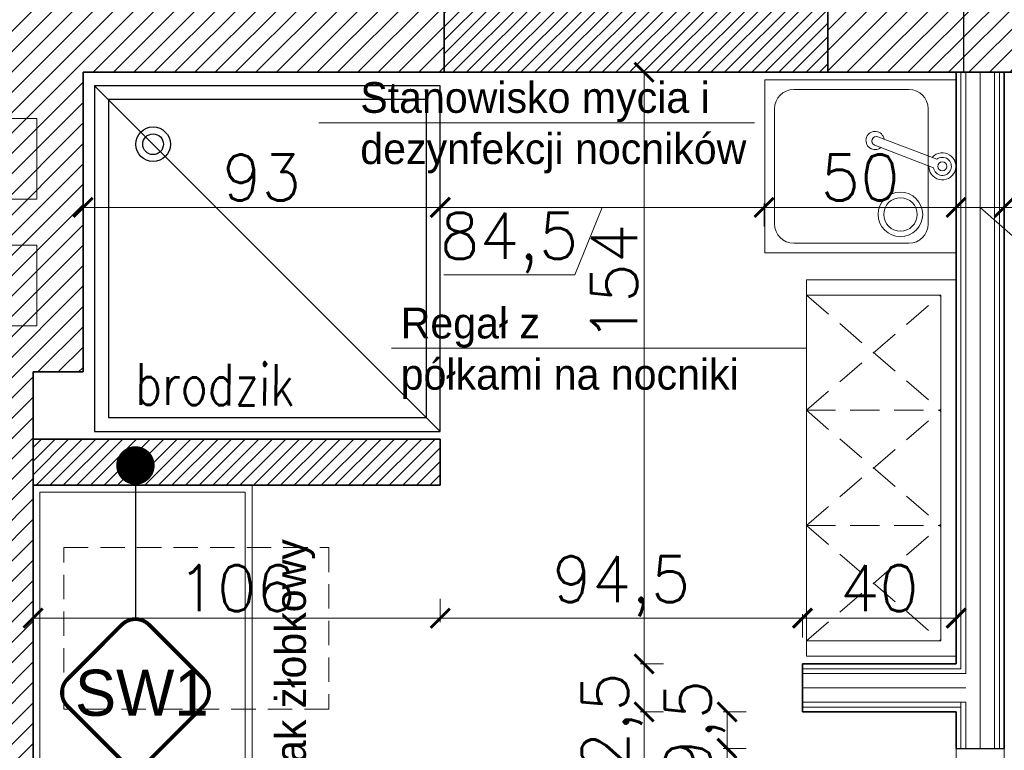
# Model space of a CAD drawing. Header units: millimetres. Extents: x -587 to 358276, y -26688 to 221215.
# Tile 117 of 256: x 10526 to 10782, y 10189 to 10379. Entities that reach past the tile are written whole.
import ezdxf
from ezdxf.lldxf.tags import DXFTag

# ---------------------------------------------------------------- set-up
doc = ezdxf.new("R2010")
doc.units = ezdxf.units.MM
doc.header["$MEASUREMENT"] = 0
doc.linetypes.add('DASHED', pattern=[19.05, 12.7, -6.35])
doc.linetypes.add('DASHED2', pattern=[9.525, 6.35, -3.175])
for name, color, linetype, lineweight in [('A_istniejące ściany', 7, 'Continuous', 35), ('A_l.przerywana', 250, 'ICAD_ISO03W100', 9), ('A_l.wypełnien', 250, 'Continuous', 9), ('A_projektowane sciany', 5, 'Continuous', 35), ('A_wyposażenie', 7, 'Continuous', 9), ('l. przekrojowa', 1, 'Continuous', 30), ('l.przerywana', 104, 'ICAD_ISO03W100', 5), ('l.wypełnien', 253, 'Continuous', 5), ('mebelki', 214, 'Continuous', 9), ('Nowe_820-G Rysunki Obrazki_Nr_pióra__1', 7, 'Continuous', 13), ('Nowe_820-G Rysunki Obrazki_Nr_pióra__23', 7, 'Continuous', 15), ('wymiarowanie', 176, 'Continuous', 9)]:
    doc.layers.add(name, color=color, linetype=linetype, lineweight=lineweight)
doc.layers.add('D-opis-elewacja', color=104, linetype='Continuous')
doc.layers.add('D-opis-elewacje', color=104, linetype='Continuous')
doc.styles.add('1-50', font='simplex.shx', dxfattribs={"width": 0.8, "height": 12})
doc.styles.add('ROMANS', font='romans')
doc.styles.add('styl2', font='simplex.shx')
doc.linetypes.add('BATTING', pattern='A,0.00254,-2.54,[134,ltypeshp.shx,S=2.54,R=0,X=-2.54,Y=0],-5.08,[134,ltypeshp.shx,S=2.54,R=180,X=2.54,Y=0],-2.54', length=10.16254)
tags = doc.linetypes.add('ICAD_ISO03W100', pattern=[30, 12, -18]).pattern_tags.tags
tags[6:7] = [DXFTag(74, 4), DXFTag(75, 0), DXFTag(340, '0'), DXFTag(46, 1.0), DXFTag(50, 0.0), DXFTag(44, 0.0), DXFTag(45, 0.0)]
tags[4:5] = [DXFTag(74, 4), DXFTag(75, 0), DXFTag(340, '0'), DXFTag(46, 1.0), DXFTag(50, 0.0), DXFTag(44, 0.0), DXFTag(45, 0.0)]
doc.dimstyles.new('Skala 1-50', dxfattribs={"dimtxt": 12, "dimasz": 5, "dimexe": 1, "dimexo": 1, "dimgap": 1.5, "dimtad": 1, "dimdec": 1, "dimrnd": 0.5, "dimtxsty": 'styl2', "dimblk": 'ARCHTICK', "dimcen": 5, "dimadec": 0, "dimazin": 0, "dimtfac": 1, "dimtdec": 1, "dimtmove": 1, "dimatfit": 3, "dimldrblk": 'ARCHTICK', "dimfxl": 5, "dimfxlon": 1, "dimlwd": -1, "dimlwe": -1, "dimarcsym": 0})
pattern_1 = [(45, (0, 6.0705), (-2.6516504, 2.6516504), [])]

# ---------------------------------------------------------------- blocks, each defined once
blk = doc.blocks.new('_ArchTick')
at = {"color": 0, "linetype": 'ByBlock', "const_width": 0.15}
blk.add_lwpolyline([(-0.5, -0.5), (0.5, 0.5)], dxfattribs=at)
blk = doc.blocks.new('*D3546')
at = {"layer": 'Defpoints', "color": 0}
for p in [(10529.35, 10258.91), (10635.35, 10258.91), (10635.35, 10223.31)]:
    blk.add_point(p, dxfattribs=at)
at = {"layer": 'wymiarowanie', "color": 0}
for p, q in [((10529.35, 10228.31), (10529.35, 10222.31)), ((10635.35, 10228.31), (10635.35, 10222.31)), ((10529.35, 10223.31), (10635.35, 10223.31))]:
    blk.add_line(p, q, dxfattribs=at)
at = {"layer": 'wymiarowanie', "color": 0, "xscale": 5, "yscale": 5, "zscale": 5, "rotation": 180}
blk.add_blockref('_ArchTick', (10529.35, 10223.31), dxfattribs=at)
at = {"layer": 'wymiarowanie', "color": 0, "xscale": 5, "yscale": 5, "zscale": 5}
blk.add_blockref('_ArchTick', (10635.35, 10223.31), dxfattribs=at)
at = {"layer": 'wymiarowanie', "color": 0, "insert": (10582.35, 10231.11), "char_height": 12, "attachment_point": 5, "style": 'styl2'}
blk.add_mtext('106', dxfattribs=at)
blk = doc.blocks.new('*D3547')
at = {"layer": 'Defpoints', "color": 0}
for p in [(10635.35, 10258.91), (10729.66, 10223.31), (10729.66, 10211.41)]:
    blk.add_point(p, dxfattribs=at)
at = {"layer": 'wymiarowanie', "color": 0}
for p, q in [((10635.35, 10228.31), (10635.35, 10222.31)), ((10635.35, 10223.31), (10729.66, 10223.31)), ((10729.66, 10218.31), (10729.66, 10224.31))]:
    blk.add_line(p, q, dxfattribs=at)
at = {"layer": 'wymiarowanie', "color": 0, "xscale": 5, "yscale": 5, "zscale": 5, "rotation": 180}
blk.add_blockref('_ArchTick', (10635.35, 10223.31), dxfattribs=at)
at = {"layer": 'wymiarowanie', "color": 0, "xscale": 5, "yscale": 5, "zscale": 5}
blk.add_blockref('_ArchTick', (10729.66, 10223.31), dxfattribs=at)
at = {"layer": 'wymiarowanie', "color": 0, "insert": (10682.51, 10231.66), "char_height": 12, "attachment_point": 5, "style": 'styl2'}
blk.add_mtext('94,5', dxfattribs=at)
blk = doc.blocks.new('*D3548')
at = {"layer": 'Defpoints', "color": 0}
for p in [(10769.66, 10253.41), (10769.66, 10223.31), (10729.66, 10211.41)]:
    blk.add_point(p, dxfattribs=at)
at = {"layer": 'wymiarowanie', "color": 0}
for p, q in [((10769.66, 10228.31), (10769.66, 10222.31)), ((10729.66, 10218.31), (10729.66, 10224.31)), ((10729.66, 10223.31), (10769.66, 10223.31))]:
    blk.add_line(p, q, dxfattribs=at)
at = {"layer": 'wymiarowanie', "color": 0, "xscale": 5, "yscale": 5, "zscale": 5, "rotation": 180}
blk.add_blockref('_ArchTick', (10729.66, 10223.31), dxfattribs=at)
at = {"layer": 'wymiarowanie', "color": 0, "xscale": 5, "yscale": 5, "zscale": 5}
blk.add_blockref('_ArchTick', (10769.66, 10223.31), dxfattribs=at)
at = {"layer": 'wymiarowanie', "color": 0, "insert": (10749.66, 10231.11), "char_height": 12, "attachment_point": 5, "style": 'styl2'}
blk.add_mtext('40', dxfattribs=at)
blk = doc.blocks.new('*D3733')
at = {"layer": 'Defpoints', "color": 0}
for p in [(10698.59, 10365.41), (10688.43, 10211.41), (10693.43, 10211.41)]:
    blk.add_point(p, dxfattribs=at)
at = {"layer": 'wymiarowanie', "color": 0}
for p, q in [((10693.43, 10365.41), (10687.43, 10365.41)), ((10688.43, 10365.41), (10688.43, 10211.41)), ((10692.43, 10211.41), (10687.43, 10211.41))]:
    blk.add_line(p, q, dxfattribs=at)
at = {"layer": 'wymiarowanie', "color": 0, "xscale": 5, "yscale": 5, "zscale": 5}
for p, rotation in [((10688.43, 10365.41), 90), ((10688.43, 10211.41), 270)]:
    blk.add_blockref('_ArchTick', p, dxfattribs=dict(at, rotation=rotation))
at = {"layer": 'wymiarowanie', "color": 0, "insert": (10680.63, 10310.51), "char_height": 12, "attachment_point": 5, "rotation": 90, "style": 'styl2'}
blk.add_mtext('154', dxfattribs=at)
blk = doc.blocks.new('*D3734')
at = {"layer": 'Defpoints', "color": 0}
for p in [(10700.46, 10211.41), (10688.43, 10198.91), (10719.66, 10198.91)]:
    blk.add_point(p, dxfattribs=at)
at = {"layer": 'wymiarowanie', "color": 0}
for p, q in [((10693.43, 10211.41), (10687.43, 10211.41)), ((10688.43, 10211.41), (10688.43, 10198.91)), ((10693.43, 10198.91), (10687.43, 10198.91))]:
    blk.add_line(p, q, dxfattribs=at)
at = {"layer": 'wymiarowanie', "color": 0, "xscale": 5, "yscale": 5, "zscale": 5}
for p, rotation in [((10688.43, 10211.41), 90), ((10688.43, 10198.91), -90.00000000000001)]:
    blk.add_blockref('_ArchTick', p, dxfattribs=dict(at, rotation=rotation))
at = {"layer": 'wymiarowanie', "color": 0, "insert": (10680.08, 10191.2), "char_height": 12, "attachment_point": 5, "rotation": 90, "style": 'styl2'}
blk.add_mtext('12,5', dxfattribs=at)
blk = doc.blocks.new('*D3735')
at = {"layer": 'Defpoints', "color": 0}
for p in [(10715.01, 10198.91), (10688.43, 9926.33), (10711.03, 9926.33)]:
    blk.add_point(p, dxfattribs=at)
at = {"layer": 'wymiarowanie', "color": 0}
for p, q in [((10693.43, 10198.91), (10687.43, 10198.91)), ((10688.43, 10198.91), (10688.43, 9926.33)), ((10693.43, 9926.33), (10687.43, 9926.33))]:
    blk.add_line(p, q, dxfattribs=at)
at = {"layer": 'wymiarowanie', "color": 0, "xscale": 5, "yscale": 5, "zscale": 5}
for p, rotation in [((10688.43, 10198.91), 90), ((10688.43, 9926.33), 270)]:
    blk.add_blockref('_ArchTick', p, dxfattribs=dict(at, rotation=rotation))
at = {"layer": 'wymiarowanie', "color": 0, "insert": (10680.08, 10034.1), "char_height": 12, "attachment_point": 5, "rotation": 90, "style": 'styl2'}
blk.add_mtext('272,5', dxfattribs=at)
blk = doc.blocks.new('*D3952')
at = {"layer": 'Defpoints', "color": 0}
for p in [(10542.35, 10365.41), (10635.35, 10361.91), (10635.35, 10330.22)]:
    blk.add_point(p, dxfattribs=at)
at = {"layer": 'wymiarowanie', "color": 0}
for p, q in [((10542.35, 10335.22), (10542.35, 10329.22)), ((10635.35, 10335.22), (10635.35, 10329.22)), ((10542.35, 10330.22), (10635.35, 10330.22))]:
    blk.add_line(p, q, dxfattribs=at)
at = {"layer": 'wymiarowanie', "color": 0, "xscale": 5, "yscale": 5, "zscale": 5, "rotation": 180}
blk.add_blockref('_ArchTick', (10542.35, 10330.22), dxfattribs=at)
at = {"layer": 'wymiarowanie', "color": 0, "xscale": 5, "yscale": 5, "zscale": 5}
blk.add_blockref('_ArchTick', (10635.35, 10330.22), dxfattribs=at)
at = {"layer": 'wymiarowanie', "color": 0, "insert": (10588.85, 10338.02), "char_height": 12, "attachment_point": 5, "style": 'styl2'}
blk.add_mtext('93', dxfattribs=at)
blk = doc.blocks.new('*D3953')
at = {"layer": 'Defpoints', "color": 0}
for p in [(10635.35, 10361.91), (10719.66, 10330.22), (10719.66, 10270.41)]:
    blk.add_point(p, dxfattribs=at)
at = {"layer": 'wymiarowanie', "color": 0}
for p, q in [((10635.35, 10335.22), (10635.35, 10329.22)), ((10635.35, 10330.22), (10719.66, 10330.22)), ((10670.35, 10312.64), (10677.51, 10330.22)), ((10719.66, 10325.22), (10719.66, 10331.22)), ((10636.25, 10312.64), (10670.35, 10312.64))]:
    blk.add_line(p, q, dxfattribs=at)
at = {"layer": 'wymiarowanie', "color": 0, "xscale": 5, "yscale": 5, "zscale": 5, "rotation": 180}
blk.add_blockref('_ArchTick', (10635.35, 10330.22), dxfattribs=at)
at = {"layer": 'wymiarowanie', "color": 0, "xscale": 5, "yscale": 5, "zscale": 5}
blk.add_blockref('_ArchTick', (10719.66, 10330.22), dxfattribs=at)
at = {"layer": 'wymiarowanie', "color": 0, "insert": (10653.3, 10320.99), "char_height": 12, "attachment_point": 5, "style": 'styl2'}
blk.add_mtext('84,5', dxfattribs=at)
blk = doc.blocks.new('*D3954')
at = {"layer": 'Defpoints', "color": 0}
for p in [(10769.66, 10330.22), (10719.66, 10270.41), (10769.66, 10270.41)]:
    blk.add_point(p, dxfattribs=at)
at = {"layer": 'wymiarowanie', "color": 0}
for p, q in [((10719.66, 10325.22), (10719.66, 10331.22)), ((10719.66, 10330.22), (10769.66, 10330.22)), ((10769.66, 10325.22), (10769.66, 10331.22))]:
    blk.add_line(p, q, dxfattribs=at)
at = {"layer": 'wymiarowanie', "color": 0, "xscale": 5, "yscale": 5, "zscale": 5, "rotation": 180}
blk.add_blockref('_ArchTick', (10719.66, 10330.22), dxfattribs=at)
at = {"layer": 'wymiarowanie', "color": 0, "xscale": 5, "yscale": 5, "zscale": 5}
blk.add_blockref('_ArchTick', (10769.66, 10330.22), dxfattribs=at)
at = {"layer": 'wymiarowanie', "color": 0, "insert": (10744.66, 10338.02), "char_height": 12, "attachment_point": 5, "style": 'styl2'}
blk.add_mtext('50', dxfattribs=at)
blk = doc.blocks.new('*D3955')
at = {"layer": 'Defpoints', "color": 0}
for p in [(10782.16, 10330.22), (10782.16, 10298.49), (10769.66, 10270.41)]:
    blk.add_point(p, dxfattribs=at)
at = {"layer": 'wymiarowanie', "color": 0}
for p, q in [((10769.66, 10325.22), (10769.66, 10331.22)), ((10769.66, 10330.22), (10782.16, 10330.22)), ((10794.74, 10313.62), (10775.91, 10330.22)), ((10782.16, 10325.22), (10782.16, 10331.22)), ((10827.04, 10313.62), (10794.74, 10313.62))]:
    blk.add_line(p, q, dxfattribs=at)
at = {"layer": 'wymiarowanie', "color": 0, "xscale": 5, "yscale": 5, "zscale": 5, "rotation": 180}
blk.add_blockref('_ArchTick', (10769.66, 10330.22), dxfattribs=at)
at = {"layer": 'wymiarowanie', "color": 0, "xscale": 5, "yscale": 5, "zscale": 5}
blk.add_blockref('_ArchTick', (10782.16, 10330.22), dxfattribs=at)
at = {"layer": 'wymiarowanie', "color": 0, "insert": (10810.89, 10321.97), "char_height": 12, "attachment_point": 5, "style": 'styl2'}
blk.add_mtext('12,5', dxfattribs=at)
blk = doc.blocks.new('*D3956')
at = {"layer": 'Defpoints', "color": 0}
for p in [(10791.66, 10365.41), (10791.66, 10330.22), (10782.16, 10298.49)]:
    blk.add_point(p, dxfattribs=at)
at = {"layer": 'wymiarowanie', "color": 0}
for p, q in [((10791.66, 10335.22), (10791.66, 10329.22)), ((10782.16, 10325.22), (10782.16, 10331.22)), ((10782.16, 10330.22), (10791.66, 10330.22)), ((10791.66, 10330.22), (10821.46, 10330.22))]:
    blk.add_line(p, q, dxfattribs=at)
at = {"layer": 'wymiarowanie', "color": 0, "xscale": 5, "yscale": 5, "zscale": 5, "rotation": 180}
blk.add_blockref('_ArchTick', (10782.16, 10330.22), dxfattribs=at)
at = {"layer": 'wymiarowanie', "color": 0, "xscale": 5, "yscale": 5, "zscale": 5}
blk.add_blockref('_ArchTick', (10791.66, 10330.22), dxfattribs=at)
at = {"layer": 'wymiarowanie', "color": 0, "insert": (10809.16, 10338.57), "char_height": 12, "attachment_point": 5, "style": 'styl2'}
blk.add_mtext('9,5', dxfattribs=at)
blk = doc.blocks.new('*D4084')
at = {"layer": 'Defpoints', "color": 0}
for p in [(10769.66, 10198.91), (10710.01, 10189.41), (10769.66, 10189.41)]:
    blk.add_point(p, dxfattribs=at)
at = {"layer": 'wymiarowanie', "color": 0}
for p, q in [((10715.01, 10198.91), (10709.01, 10198.91)), ((10710.01, 10198.91), (10710.01, 10189.41)), ((10715.01, 10189.41), (10709.01, 10189.41))]:
    blk.add_line(p, q, dxfattribs=at)
at = {"layer": 'wymiarowanie', "color": 0, "xscale": 5, "yscale": 5, "zscale": 5}
for p, rotation in [((10710.01, 10198.91), 90), ((10710.01, 10189.41), -90.00000000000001)]:
    blk.add_blockref('_ArchTick', p, dxfattribs=dict(at, rotation=rotation))
at = {"layer": 'wymiarowanie', "color": 0, "insert": (10701.65, 10194.41), "char_height": 12, "attachment_point": 5, "rotation": 90, "style": 'styl2'}
blk.add_mtext('9,5', dxfattribs=at)
blk = doc.blocks.new('*D4085')
at = {"layer": 'Defpoints', "color": 0}
for p in [(10769.66, 10189.41), (10710.01, 10087.41), (10769.66, 10087.41)]:
    blk.add_point(p, dxfattribs=at)
at = {"layer": 'wymiarowanie', "color": 0}
for p, q in [((10715.01, 10189.41), (10709.01, 10189.41)), ((10710.01, 10189.41), (10710.01, 10087.41)), ((10715.01, 10087.41), (10709.01, 10087.41))]:
    blk.add_line(p, q, dxfattribs=at)
at = {"layer": 'wymiarowanie', "color": 0, "xscale": 5, "yscale": 5, "zscale": 5}
for p, rotation in [((10710.01, 10189.41), 90), ((10710.01, 10087.41), -90.00000000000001)]:
    blk.add_blockref('_ArchTick', p, dxfattribs=dict(at, rotation=rotation))
at = {"layer": 'wymiarowanie', "color": 0, "insert": (10702.2, 10138.41), "char_height": 12, "attachment_point": 5, "rotation": 90, "style": 'styl2'}
blk.add_mtext('102', dxfattribs=at)
blk = doc.blocks.new('*D4090')
at = {"layer": 'Defpoints', "color": 0}
for p in [(10756.11, 10189.41), (10814.13, 10189.41), (10756.11, 10087.41)]:
    blk.add_point(p, dxfattribs=at)
at = {"layer": 'wymiarowanie', "color": 0}
for p, q in [((10809.13, 10189.41), (10815.13, 10189.41)), ((10814.13, 10087.41), (10814.13, 10189.41)), ((10809.13, 10087.41), (10815.13, 10087.41))]:
    blk.add_line(p, q, dxfattribs=at)
at = {"layer": 'wymiarowanie', "color": 0, "xscale": 5, "yscale": 5, "zscale": 5}
for p, rotation in [((10814.13, 10189.41), 90), ((10814.13, 10087.41), -90.00000000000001)]:
    blk.add_blockref('_ArchTick', p, dxfattribs=dict(at, rotation=rotation))
at = {"layer": 'wymiarowanie', "color": 0, "insert": (10806.32, 10138.41), "char_height": 12, "attachment_point": 5, "rotation": 90, "style": 'styl2'}
blk.add_mtext('102', dxfattribs=at)
blk = doc.blocks.new('*D4091')
at = {"layer": 'Defpoints', "color": 0}
for p in [(10771.11, 10365.41), (10814.13, 10365.41), (10809.13, 10189.41)]:
    blk.add_point(p, dxfattribs=at)
at = {"layer": 'wymiarowanie', "color": 0}
for p, q in [((10809.13, 10365.41), (10815.13, 10365.41)), ((10814.13, 10189.41), (10814.13, 10365.41)), ((10810.13, 10189.41), (10815.13, 10189.41))]:
    blk.add_line(p, q, dxfattribs=at)
at = {"layer": 'wymiarowanie', "color": 0, "xscale": 5, "yscale": 5, "zscale": 5}
for p, rotation in [((10814.13, 10365.41), 90), ((10814.13, 10189.41), 270)]:
    blk.add_blockref('_ArchTick', p, dxfattribs=dict(at, rotation=rotation))
at = {"layer": 'wymiarowanie', "color": 0, "insert": (10806.32, 10288.67), "char_height": 12, "attachment_point": 5, "rotation": 90, "style": 'styl2'}
blk.add_mtext('176', dxfattribs=at)
blk = doc.blocks.new('_Dot')
at = {"color": 0, "linetype": 'ByBlock', "lineweight": -2}
blk.add_line((-0.5, 0), (-1, 0), dxfattribs=at)
at = {"color": 0, "linetype": 'ByBlock', "const_width": 0.5}
blk.add_lwpolyline([(-0.25, 0, 1), (0.25, 0, 1)], format="xyb", close=True, dxfattribs=at)

msp = doc.modelspace()

# ---------------------------------------------------------------- hatches: boundary and pattern name
at = {"layer": 'l.wypełnien'}
h = msp.add_hatch(dxfattribs=at)
h.set_pattern_fill('ANSI31', color=256, scale=30, style=0)
h.set_pattern_definition(pattern_1)
h.paths.add_polyline_path([(10179.68, 10408.59), (10279.59, 10408.59), (10279.59, 10402.59), (10273.59, 10402.59), (10273.59, 10129.76), (10279.59, 10132.55), (10279.59, 10023.36), (10316.23, 10023.36), (10316.23, 9998.81), (10279.59, 9998.81), (10279.59, 9933.83), (10254.19, 9933.83), (10254.19, 10365.41), (10179.68, 10365.41)])
h.paths.add_polyline_path([(10260.11, 10252.44), (10272.71, 10252.44), (10272.71, 10285.94), (10260.11, 10285.94)], flags=24)
h.paths.add_polyline_path([(10504.8, 10315.91), (10504.8, 10303.91), (10504.8, 10260.82), (10504.8, 10023.36), (10504.8, 9998.81), (10504.8, 9933.83), (10529.35, 9933.83), (10529.35, 10287.41), (10542.35, 10287.41), (10542.35, 10365.41), (10636.35, 10365.41), (10635.51, 10408.59), (10504.8, 10408.59), (10504.8, 10402.59)])
h.paths.add_polyline_path([(10504.8, 10402.59), (10510.8, 10402.59), (10510.8, 10315.91), (10504.8, 10315.91)], flags=16)
h.paths.add_polyline_path([(10504.8, 10398.59), (10504.8, 10315.91), (10510.8, 10315.91), (10510.8, 10402.59), (10504.8, 10402.59)], flags=0)
h.paths.add_polyline_path([(10515.95, 10332.41), (10515.95, 10353.41), (10530.35, 10353.41), (10530.35, 10332.41)], flags=16)
h.paths.add_polyline_path([(10515.95, 10353.41), (10515.95, 10332.41), (10530.35, 10332.41), (10530.35, 10353.41)], flags=0)
h.paths.add_polyline_path([(10515.95, 10303.91), (10515.95, 10299.41), (10530.35, 10299.41), (10530.35, 10320.41), (10515.95, 10320.41), (10515.95, 10315.91)], flags=16)
h.paths.add_polyline_path([(10515.95, 10303.91), (10515.95, 10315.91), (10515.95, 10320.41), (10530.35, 10320.41), (10530.35, 10299.41), (10515.95, 10299.41)], flags=0)
h.paths.add_polyline_path([(10504.8, 10260.82), (10504.8, 10303.91), (10510.8, 10303.91), (10510.8, 10260.82)], flags=16)
h.paths.add_polyline_path([(10510.8, 10260.82), (10510.8, 10303.91), (10504.8, 10303.91), (10504.8, 10265.82), (10504.8, 10260.82)], flags=0)
h.paths.add_polyline_path([(10504.8, 10303.91), (10510.8, 10303.91), (10510.8, 10315.91), (10504.8, 10315.91)], flags=16)
h.paths.add_polyline_path([(10504.8, 10315.91), (10510.8, 10315.91), (10510.8, 10303.91), (10504.8, 10303.91)], flags=0)
h.paths.add_polyline_path([(10510.8, 10315.91), (10515.95, 10315.91), (10515.95, 10303.91), (10510.8, 10303.91)], flags=16)
h.paths.add_polyline_path([(10510.84, 10332.09), (10523.45, 10332.09), (10523.45, 10365.59), (10510.84, 10365.59)], flags=8)
h.paths.add_polyline_path([(10510.84, 10332.09), (10523.45, 10332.09), (10523.45, 10365.59), (10510.84, 10365.59)], flags=8)
h.paths.add_polyline_path([(9506.72, 10365.41), (9506.72, 10408.59), (9858.19, 10408.59), (9858.19, 10365.41)])
h.paths.add_polyline_path([(10000.19, 10365.41), (10089.09, 10365.41), (10089.09, 10408.59), (10000.19, 10408.59)])
h.paths.add_polyline_path([(10273.59, 10129.76), (10273.59, 10402.59), (10279.59, 10402.59), (10279.59, 10365.41), (10279.59, 10132.55)])
h.paths.add_polyline_path([(10372.72, 9998.81), (10372.72, 10023.36), (10316.23, 10023.36), (10316.23, 9998.81)])
h.paths.add_polyline_path([(9858.19, 10365.41), (9858.19, 10408.59), (9878.19, 10408.59), (9878.19, 10365.41)])
h.paths.add_polyline_path([(10000.19, 10365.41), (10000.19, 10408.59), (9980.19, 10408.59), (9980.19, 10365.41)])
h.paths.add_polyline_path([(10279.59, 9913.83), (10279.59, 9933.83), (10254.19, 9933.83), (10254.19, 9913.83)])
h.paths.add_polyline_path([(10529.35, 9913.83), (10529.35, 9933.83), (10504.8, 9933.83), (10504.8, 9913.83)])
h.paths.add_polyline_path([(10494.8, 10023.36), (10494.8, 9998.81), (10504.8, 9998.81), (10504.8, 10023.36)])
h = msp.add_hatch(dxfattribs=at)
h.set_pattern_fill('ANSI31', color=256, scale=30, style=0)
h.set_pattern_definition(pattern_1)
h.paths.add_polyline_path([(10913.66, 10408.59), (10997.39, 10408.59), (11117.42, 10408.59), (11176.61, 10408.59), (11176.61, 10407.53), (11164.43, 10407.53), (11164.43, 10405.21), (11180.1, 10405.21), (11180.1, 10408.59), (11291.35, 10408.59), (11291.35, 10365.41), (11212.91, 10365.41), (11212.91, 10287.41), (11174.51, 10287.41), (11174.51, 10365.41), (11117.42, 10365.41), (10913.66, 10365.41)])
h.paths.add_polyline_path([(11186.51, 10332.41), (11186.51, 10353.41), (11200.91, 10353.41), (11200.91, 10332.41)], flags=16)
h.paths.add_polyline_path([(11186.51, 10332.41), (11186.51, 10353.41), (11200.91, 10353.41), (11200.91, 10332.41)], flags=0)
h.paths.add_polyline_path([(11186.51, 10299.41), (11186.51, 10320.41), (11200.91, 10320.41), (11200.91, 10299.41)], flags=16)
h.paths.add_polyline_path([(11186.51, 10299.41), (11186.51, 10320.41), (11200.91, 10320.41), (11200.91, 10299.41)], flags=0)
h.paths.add_polyline_path([(11234.13, 9745.65), (11234.13, 9788.83), (11199.91, 9788.83), (11199.91, 9818.83), (11174.51, 9818.83), (11174.51, 9788.83), (11128.02, 9788.83), (11128.02, 9745.65)])
h.paths.add_polyline_path([(10477.77, 9788.83), (10504.8, 9788.83), (10504.8, 9768.83), (10529.35, 9769.06), (10529.35, 9788.83), (10587.7, 9788.83), (10587.7, 9745.65), (10477.77, 9745.65)])
h.paths.add_polyline_path([(10783.28, 9745.65), (10783.28, 9788.83), (10737.7, 9788.83), (10737.7, 9745.65)])
h.paths.add_polyline_path([(10978.02, 9745.65), (10978.02, 9788.83), (10933.28, 9788.83), (10933.28, 9745.65)])
h.paths.add_polyline_path([(10769.66, 10365.41), (10771.66, 10365.41), (10771.66, 10408.59), (10736.26, 10408.59), (10736.26, 10365.41)])
h.paths.add_polyline_path([(10457.77, 9745.65), (10457.77, 9788.83), (10477.77, 9788.83), (10477.77, 9745.65), (10470.93, 9745.65)])
h.paths.add_polyline_path([(10771.66, 10365.41), (10771.66, 10408.59), (10791.66, 10408.59), (10791.66, 10365.41)])
h.paths.add_polyline_path([(10913.66, 10365.41), (10913.66, 10408.59), (10893.66, 10408.59), (10893.66, 10365.41)])
h.paths.add_polyline_path([(10504.8, 9768.83), (10504.8, 9788.83), (10529.35, 9788.83), (10529.35, 9769.06)])
h = msp.add_hatch(dxfattribs=at)
h.set_pattern_fill('ANSI31', color=5, scale=20, style=0)
h.set_pattern_definition([(45, (0, 6.0705), (-1.76776695, 1.76776695), [])])
h.paths.add_polyline_path([(10636.35, 10365.41), (10736.26, 10365.41), (10736.26, 10408.59), (10636.35, 10408.59)])
h = msp.add_hatch(dxfattribs=at)
h.set_pattern_fill('ANSI31', color=5, scale=20, style=0)
h.paths.add_polyline_path([(10529.35, 10269.91), (10635.35, 10269.91), (10635.35, 10257.91), (10529.35, 10257.91)])

# ---------------------------------------------------------------- linework, layer by layer
at = {"color": 7, "ltscale": 500}
msp.add_line((10545.35, 10361.91), (10635.35, 10271.91), dxfattribs=at)
msp.add_line((10545.35, 10361.91), (10635.35, 10271.91), dxfattribs=at)
for points in [[(10635.35, 10361.91), (10545.35, 10361.91), (10545.35, 10271.91), (10635.35, 10271.91)], [(10635.35, 10361.91), (10545.35, 10361.91), (10545.35, 10271.91), (10635.35, 10271.91)], [(10631.75, 10358.31), (10548.95, 10358.31), (10548.95, 10275.51), (10631.75, 10275.51)], [(10631.75, 10358.31), (10548.95, 10358.31), (10548.95, 10275.51), (10631.75, 10275.51)]]:
    msp.add_lwpolyline(points, close=True, dxfattribs=at)
for radius in [4.5, 4.5, 2.7, 2.7]:
    msp.add_circle((10560.59, 10346.67), radius, dxfattribs=at)
at = {"layer": 'A_istniejące ściany', "color": 7}
for p, q in [((10542.35, 10365.41), (10542.35, 10287.41)), ((10542.35, 10287.41), (10529.35, 10287.41))]:
    msp.add_line(p, q, dxfattribs=at)
for points in [[(10736.26, 10408.59), (10736.26, 10365.41)], [(10542.35, 10365.41), (10636.35, 10365.41)], [(10567.45, 10365.41), (10542.35, 10365.41)], [(10736.26, 10365.41), (10791.66, 10365.41)], [(10529.35, 10287.41), (10529.35, 10282.44)], [(10529.35, 9913.83), (10529.35, 10287.41)]]:
    msp.add_lwpolyline(points, dxfattribs=at)
at = {"layer": 'A_l.przerywana', "color": 5, "lineweight": 30, "ltscale": 0.3}
msp.add_lwpolyline([(10771.66, 10408.59), (10913.66, 10408.59), (10913.66, 10365.41), (10771.66, 10365.41)], close=True, dxfattribs=at)
at = {"layer": 'A_l.przerywana', "color": 5, "ltscale": 0.3}
msp.add_lwpolyline([(10769.7, 10087.41), (10782.16, 10087.41), (10782.16, 10189.41), (10769.66, 10189.41)], close=True, dxfattribs=at)
at = {"layer": 'A_l.wypełnien', "color": 5}
for p, q in [((10770.91, 10210.16), (10729.66, 10210.16)), ((10772.16, 10208.91), (10729.66, 10208.91)), ((10729.66, 10201.41), (10772.16, 10201.41)), ((10729.66, 10200.16), (10770.91, 10200.16))]:
    msp.add_line(p, q, dxfattribs=at)
at = {"layer": 'A_l.wypełnien', "color": 5, "linetype": 'BATTING', "ltscale": 0.35}
msp.add_line((10729.66, 10205.16), (10772.16, 10205.16), dxfattribs=at)
at = {"layer": 'A_projektowane sciany', "color": 5}
for p, q in [((10769.66, 10211.41), (10769.66, 10365.41)), ((10782.16, 10189.41), (10782.16, 10365.41)), ((10769.66, 10211.41), (10729.66, 10211.41)), ((10729.66, 10211.41), (10729.66, 10198.91)), ((10729.66, 10198.91), (10769.66, 10198.91)), ((10769.66, 10189.41), (10769.66, 10198.91))]:
    msp.add_line(p, q, dxfattribs=at)
at = {"layer": 'A_projektowane sciany', "color": 5, "ltscale": 1000}
for p, q in [((10635.35, 10269.91), (10529.35, 10269.91)), ((10635.35, 10269.91), (10635.35, 10257.91)), ((10635.35, 10269.91), (10635.35, 10257.91)), ((10635.35, 10257.91), (10529.35, 10257.91))]:
    msp.add_line(p, q, dxfattribs=at)
at = {"layer": 'A_projektowane sciany', "color": 5}
msp.add_lwpolyline([(10643.65, 10408.59), (10736.26, 10408.59), (10736.26, 10365.41), (10636.35, 10365.41), (10636.35, 10408.59), (10643.65, 10408.59)], dxfattribs=at)
at = {"layer": 'A_wyposażenie', "color": 5, "linetype": 'DASHED', "ltscale": 0.6}
msp.add_line((10769.66, 10272.91), (10769.66, 10362.91), dxfattribs=at)
msp.add_line((10769.66, 10272.91), (10769.66, 10362.91), dxfattribs=at)
at = {"layer": 'A_wyposażenie', "color": 7, "linetype": 'DASHED', "ltscale": 0.6}
for p, q in [((10730.66, 10307.41), (10765.66, 10277.41)), ((10730.66, 10277.41), (10765.66, 10307.41)), ((10730.66, 10247.41), (10765.66, 10277.41)), ((10730.66, 10277.41), (10765.66, 10247.41)), ((10730.66, 10277.41), (10765.66, 10277.41)), ((10730.66, 10247.41), (10765.66, 10277.41)), ((10730.66, 10277.41), (10765.66, 10247.41)), ((10730.66, 10247.41), (10765.66, 10247.41)), ((10730.66, 10217.41), (10765.66, 10247.41)), ((10730.66, 10247.41), (10765.66, 10217.41)), ((10730.66, 10247.41), (10765.66, 10247.41)), ((10730.66, 10217.41), (10765.66, 10247.41)), ((10730.66, 10247.41), (10765.66, 10217.41))]:
    msp.add_line(p, q, dxfattribs=at)
at = {"layer": 'A_wyposażenie'}
for points in [[(10769.66, 10213.41), (10769.66, 10311.41), (10730.66, 10311.41), (10730.66, 10213.41), (10769.66, 10213.41)], [(10586.35, 10257.91), (10529.35, 10257.91), (10529.35, 10183.41), (10586.35, 10183.41), (10586.35, 10257.91)]]:
    msp.add_lwpolyline(points, dxfattribs=at)
at = {"layer": 'A_wyposażenie', "linetype": 'ICAD_ISO03W100', "ltscale": 0.3}
for points in [[(10765.66, 10217.41), (10765.66, 10307.41), (10730.66, 10307.41), (10730.66, 10217.41)], [(10584.55, 10256.11), (10531.15, 10256.11), (10531.15, 10185.21), (10584.55, 10185.21)]]:
    msp.add_lwpolyline(points, close=True, dxfattribs=at)
at = {"layer": 'A_wyposażenie', "color": 7, "linetype": 'DASHED2'}
msp.add_lwpolyline([(10537.35, 10241.66), (10606.35, 10241.66), (10606.35, 10199.66), (10537.35, 10199.66)], close=True, dxfattribs=at)
msp.add_lwpolyline([(10537.35, 10241.66), (10606.35, 10241.66), (10606.35, 10199.66), (10537.35, 10199.66)], close=True, dxfattribs=at)
at = {"layer": 'D-opis-elewacja', "color": 5}
msp.add_lwpolyline([(10556, 10253.06), (10556, 10243.06), (10556, 10223.06)], dxfattribs=at)
at = {"layer": 'D-opis-elewacje', "color": 5, "const_width": 1}
msp.add_lwpolyline([(10538.33, 10200.39), (10552.47, 10186.24, 0.414214), (10559.54, 10186.24), (10573.68, 10200.39, 0.414214), (10573.68, 10207.46), (10559.54, 10221.6, 0.414214), (10552.47, 10221.6), (10538.33, 10207.46, 0.414214)], format="xyb", close=True, dxfattribs=at)
at = {"layer": 'l. przekrojowa', "color": 5}
msp.add_line((10769.66, 10189.41), (10782.16, 10189.41), dxfattribs=at)
at = {"layer": 'l.przerywana', "color": 7, "ltscale": 0.3}
for p, q in [((10530.35, 10332.41), (10515.95, 10332.41)), ((10530.35, 10320.41), (10515.95, 10320.41))]:
    msp.add_line(p, q, dxfattribs=at)
for points in [[(10515.95, 10332.41), (10515.95, 10353.41), (10530.35, 10353.41), (10530.35, 10332.41)], [(10530.35, 10320.41), (10530.35, 10299.41), (10515.95, 10299.41), (10515.95, 10320.41)]]:
    msp.add_lwpolyline(points, dxfattribs=at)
at = {"layer": 'l.wypełnien', "color": 5}
for p, q in [((10770.91, 10210.16), (10770.91, 10365.41)), ((10772.16, 10208.91), (10772.16, 10365.41)), ((10779.66, 10189.41), (10779.66, 10365.41)), ((10780.91, 10189.41), (10780.91, 10365.41)), ((10770.91, 10189.41), (10770.91, 10201.41)), ((10772.16, 10189.41), (10772.16, 10201.41))]:
    msp.add_line(p, q, dxfattribs=at)
at = {"layer": 'l.wypełnien', "color": 5, "linetype": 'BATTING', "ltscale": 0.35}
msp.add_line((10775.91, 10365.41), (10775.91, 10189.41), dxfattribs=at)
at = {"layer": 'mebelki', "color": 7}
for p, q in [((10757.37, 10360.91), (10727.37, 10360.91)), ((10722.37, 10355.91), (10722.37, 10325.91)), ((10762.37, 10325.91), (10762.37, 10355.91)), ((10764.59, 10342.74), (10749.3, 10348.61)), ((10748.46, 10346.42), (10763.75, 10340.54)), ((10757.37, 10320.91), (10727.37, 10320.91))]:
    msp.add_line(p, q, dxfattribs=at)
msp.add_lwpolyline([(10769.66, 10318.41), (10769.66, 10363.41), (10719.87, 10363.41), (10719.87, 10318.41)], close=True, dxfattribs=at)
for centre, radius in [((10766.07, 10340.91), 1.18), ((10755.16, 10328.39), 5.8), ((10755.16, 10328.39), 4.36)]:
    msp.add_circle(centre, radius, dxfattribs=at)
for centre, radius, start, end in [((10727.37, 10355.91), 5, 90, 180), ((10757.37, 10355.91), 5, 0, 90), ((10748.55, 10347.64), 2.37, 8.7587, 309.2298), ((10748.88, 10347.52), 1.18, 68.9942, 248.9942), ((10766.07, 10340.91), 3.51, 176.3273, 137.0928), ((10766.07, 10340.91), 2.35, 189.3373, 128.7496), ((10727.37, 10325.91), 5, 180, 270), ((10757.37, 10325.91), 5, 270, 0)]:
    msp.add_arc(centre, radius, start, end, dxfattribs=at)
at = {"layer": 'Nowe_820-G Rysunki Obrazki_Nr_pióra__1', "color": 7, "linetype": 'Continuous', "lineweight": 13}
for points in [[(10529.35, 10241.89), (10529.35, 10252.05)], [(10529.35, 10241.89), (10529.35, 10232.57)]]:
    msp.add_lwpolyline(points, dxfattribs=at)
at = {"layer": 'Nowe_820-G Rysunki Obrazki_Nr_pióra__23', "color": 7, "linetype": 'Continuous', "lineweight": 15}
for points in [[(10636.35, 10365.41), (10636.35, 10408.59)], [(10529.35, 10285.41), (10529.35, 10277.41)]]:
    msp.add_lwpolyline(points, dxfattribs=at)
at = {"layer": 'Nowe_820-G Rysunki Obrazki_Nr_pióra__23', "color": 5, "linetype": 'Continuous', "lineweight": 15}
msp.add_lwpolyline([(10769.66, 10318.41), (10769.66, 10326.41)], dxfattribs=at)
at = {"layer": 'wymiarowanie'}
for p, q in [((10717.12, 10352.28), (10603.71, 10352.28)), ((10730.66, 10293.56), (10622.65, 10293.56)), ((10529.35, 10243.91), (10529.35, 10258.91))]:
    msp.add_line(p, q, dxfattribs=at)

# ---------------------------------------------------------------- block references
at = {"layer": 'D-opis-elewacja', "color": 5, "xscale": -10, "yscale": 10, "zscale": 10, "rotation": -90.00000000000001}
msp.add_blockref('_Dot', (10556, 10263.06), dxfattribs=at)

# ---------------------------------------------------------------- texts
at = {"color": 7, "ltscale": 500, "insert": (10597.38, 10278.59), "char_height": 10.8, "width": 504.8523, "attachment_point": 9, "rotation": 359.6152, "style": '1-50'}
msp.add_mtext('brodzik', dxfattribs=at)
at = {"layer": 'wymiarowanie', "color": 6, "linetype": 'Continuous', "char_height": 14, "width": 327.6277, "attachment_point": 3, "style": 'ROMANS'}
for s, insert in [('{\\Fsimplex8|c238;\\T0.75;\\P\\pxql;\\fCentury Gothic|b0|i0|c238|p0;\\H0.571429x;\\T1;\\C256;Stanowisko mycia i \\Pdezynfekcji nocników}', (10942.17, 10386.18)), ('{\\Fsimplex8|c238;\\T0.75;\\P\\pxql;\\fCentury Gothic|b0|i0|c238|p0;\\H0.571429x;\\T1;\\C256;Regał z \\Ppółkami na nocniki}', (10952.68, 10327.46))]:
    msp.add_mtext(s, dxfattribs=dict(at, insert=insert))
at = {"layer": 'wymiarowanie', "color": 6, "linetype": 'Continuous', "insert": (10569.03, 10478.75), "char_height": 14, "width": 327.6277, "attachment_point": 3, "rotation": 90, "style": 'ROMANS'}
msp.add_mtext('{\\Fsimplex8|c238;\\T0.75;\\P\\pxql;\\fCentury Gothic|b0|i0|c238|p0;\\H0.571429x;\\T1;\\C256;Przewijak żłobkowy}', dxfattribs=at)
at = {"layer": 'wymiarowanie', "color": 5, "insert": (10540.27, 10209.89), "char_height": 12, "width": 36.658, "attachment_point": 1}
msp.add_mtext('{\\fCentury Gothic|b0|i0|c238|p0;SW1}', dxfattribs=at)

# ---------------------------------------------------------------- dimensions: what is measured, and where the dimension line sits
at = {"layer": 'wymiarowanie'}
for base, p1, p2, picture, middle in [((10688.43, 10211.41), (10698.59, 10365.41), (10693.43, 10211.41), '*D3733', (10688.43, 10310.51)), ((10814.13, 10365.41), (10809.13, 10189.41), (10771.11, 10365.41), '*D4091', (10814.13, 10288.67)), ((10688.43, 10198.91), (10700.46, 10211.41), (10719.66, 10198.91), '*D3734', (10688.43, 10191.2)), ((10710.01, 10189.41), (10769.66, 10198.91), (10769.66, 10189.41), '*D4084', (10710.01, 10194.41)), ((10688.43, 9926.33), (10715.01, 10198.91), (10711.03, 9926.33), '*D3735', (10688.43, 10034.1))]:
    dim = msp.add_linear_dim(base=base, p1=p1, p2=p2, angle=90, dimstyle='Skala 1-50', dxfattribs=at)
    dim.commit()
    dim.dimension.update_dxf_attribs({"geometry": picture, "text_midpoint": middle, "dimtype": 160})
for base, p1, p2, picture, middle in [((10635.35, 10330.22), (10542.35, 10365.41), (10635.35, 10361.91), '*D3952', (10588.85, 10338.02)), ((10769.66, 10330.22), (10719.66, 10270.41), (10769.66, 10270.41), '*D3954', (10744.66, 10338.02)), ((10635.35, 10223.31), (10529.35, 10258.91), (10635.35, 10258.91), '*D3546', (10582.35, 10231.11)), ((10729.66, 10223.31), (10635.35, 10258.91), (10729.66, 10211.41), '*D3547', (10682.51, 10231.66)), ((10769.66, 10223.31), (10729.66, 10211.41), (10769.66, 10253.41), '*D3548', (10749.66, 10231.11))]:
    dim = msp.add_linear_dim(base=base, p1=p1, p2=p2, dimstyle='Skala 1-50', dxfattribs=at)
    dim.commit()
    dim.dimension.update_dxf_attribs({"geometry": picture, "text_midpoint": middle})
for base, p1, p2, picture, middle in [((10791.66, 10330.22), (10782.16, 10298.49), (10791.66, 10365.41), '*D3956', (10809.16, 10330.22)), ((10719.66, 10330.22), (10635.35, 10361.91), (10719.66, 10270.41), '*D3953', (10668.85, 10312.64)), ((10782.16, 10330.22), (10769.66, 10270.41), (10782.16, 10298.49), '*D3955', (10796.24, 10313.62))]:
    dim = msp.add_linear_dim(base=base, p1=p1, p2=p2, dimstyle='Skala 1-50', dxfattribs=at)
    dim.commit()
    dim.dimension.update_dxf_attribs({"geometry": picture, "text_midpoint": middle, "dimtype": 160})
for base, p1, p2, picture, middle in [((10710.01, 10087.41), (10769.66, 10189.41), (10769.66, 10087.41), '*D4085', (10702.2, 10138.41)), ((10814.13, 10189.41), (10756.11, 10087.41), (10756.11, 10189.41), '*D4090', (10806.32, 10138.41))]:
    dim = msp.add_linear_dim(base=base, p1=p1, p2=p2, angle=90, dimstyle='Skala 1-50', dxfattribs=at)
    dim.commit()
    dim.dimension.update_dxf_attribs({"geometry": picture, "text_midpoint": middle})

doc.saveas('drawing.dxf')
